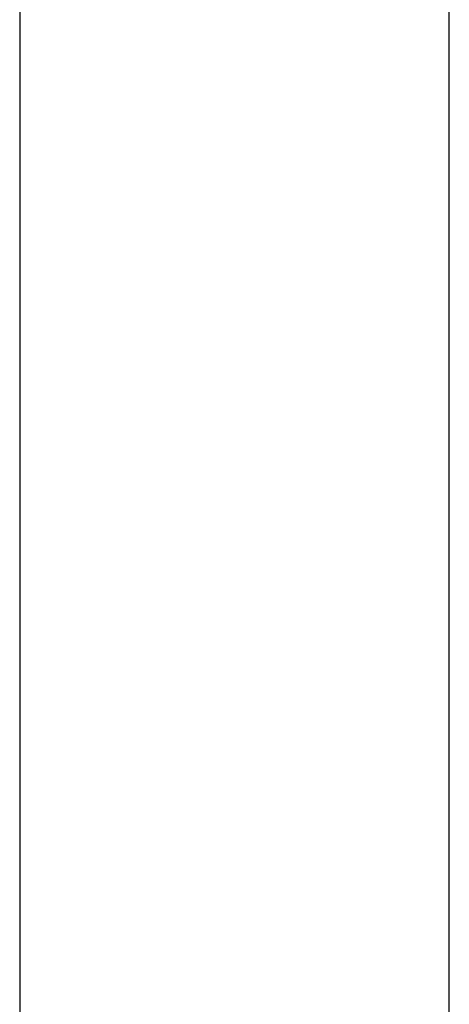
# Model space of a CAD drawing. Header units: metres. Extents: x 391.1 to 427.5, y 12.7 to 28.4.
# Tile 88 of 151: x 407.44 to 407.54, y 27.036 to 27.265. Entities that reach past the tile are written whole.
import ezdxf

# ---------------------------------------------------------------- set-up
doc = ezdxf.new("R2010")
doc.units = ezdxf.units.M
doc.layers.add('A-WALL-____-MCUT', color=7, linetype='Continuous', lineweight=25)
doc.layers.add('A-WALL-____-OTLN', color=7, linetype='Continuous', lineweight=25)

# ---------------------------------------------------------------- blocks, each defined once
blk = doc.blocks.new('Family - Envans P1-155059-04_ENLLUMENAT_P1')
at = {"layer": 'A-WALL-____-MCUT', "color": 253, "true_color": 0xaaaaaa}
for p, q in [((1.72, 0.1), (0, 0.1)), ((0, 0), (1.72, 0))]:
    blk.add_line(p, q, dxfattribs=at)
at = {"layer": 'A-WALL-____-OTLN', "color": 253, "true_color": 0xaaaaaa}
for p, q in [((1.72, 0.1), (0, 0.1)), ((0, 0), (1.72, 0))]:
    blk.add_line(p, q, dxfattribs=at)
at = {"layer": 'A-WALL-____-OTLN', "color": 253, "lineweight": 18, "true_color": 0xaaaaaa}
blk.add_line((0, 0), (1.72, 0), dxfattribs=at)
blk = doc.blocks.new('LONDR55-XX_ZZ-ARQ-CAA-M3D-Londres55_ifc-1-04_ENLLUMENAT_P1')
at = {"layer": 'A-WALL-____-OTLN', "color": 253, "lineweight": 18, "true_color": 0xaaaaaa, "rotation": 270}
blk.add_blockref('Family - Envans P1-155059-04_ENLLUMENAT_P1', (407.43973, 27.64946), dxfattribs=at)

msp = doc.modelspace()

# ---------------------------------------------------------------- block references
at = {"lineweight": 5}
msp.add_blockref('LONDR55-XX_ZZ-ARQ-CAA-M3D-Londres55_ifc-1-04_ENLLUMENAT_P1', (0, 0), dxfattribs=at)

doc.saveas('drawing.dxf')
